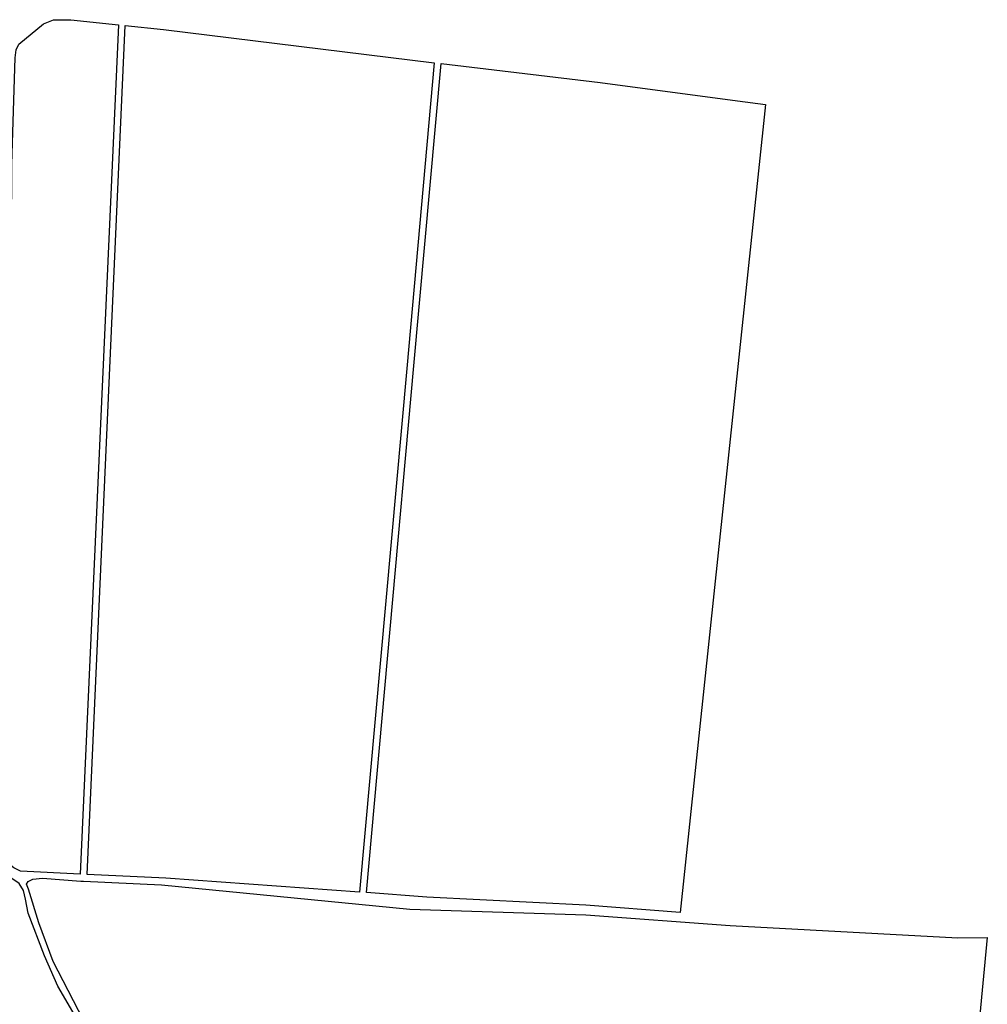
# Model space of a CAD drawing. Header units: metres. Extents: x 159597 to 163409, y 443622 to 446014.
# Tile 47 of 70: x 161291 to 161644, y 445115 to 445474. Entities that reach past the tile are written whole.
import ezdxf

# ---------------------------------------------------------------- set-up
doc = ezdxf.new("R2010")
doc.units = ezdxf.units.M
doc.header["$LTSCALE"] = 4
doc.layers.add('G_WGD', color=7, linetype='CONTINUOUS')

msp = doc.modelspace()

# ---------------------------------------------------------------- linework, layer by layer
at = {"layer": 'G_WGD', "linetype": 'Continuous', "transparency": 33554687}
for points in [[(161288.16, 445420.944), (161289.46, 445459.791), (161289.76, 445462.68), (161290.803, 445464.762), (161299.744, 445472.167), (161303.348, 445473.652), (161309.691, 445473.543), (161327.027, 445471.749), (161313.134, 445162.318), (161291.334, 445163.35), (161288.899, 445164.566), (161287.786, 445165.378), (161286.121, 445169.08), (161285.488, 445186.838), (161285.599, 445229.78), (161285.929, 445284.173), (161287.114, 445322.899), (161287.967, 445369.589), (161288.16, 445420.944)], [(161442.122, 445457.947), (161432.08, 445346.491), (161414.892, 445155.704), (161344.296, 445160.842), (161315.632, 445162.199), (161329.519, 445471.491), (161343.472, 445470.048), (161442.122, 445457.947)], [(161434.679, 445347.481), (161444.605, 445457.644), (161502.521, 445450.815), (161552.603, 445444.055), (161562.839, 445442.78), (161550.993, 445331.067), (161531.7, 445148.294), (161497.3, 445150.912), (161439.402, 445153.921), (161417.386, 445155.523), (161434.679, 445347.481)], [(161316.699, 445101.243), (161304.984, 445121.396), (161300.149, 445132.509), (161294.101, 445148.054), (161293.208, 445153.137), (161292.392, 445156.315), (161290.888, 445158.82), (161288.232, 445160.706), (161283.019, 445161.984), (161227.254, 445166.103), (161180.851, 445168.884), (161142.704, 445171.6), (161134.889, 445171.983), (161134, 445171.902)], [(161316.165, 445105.479), (161303.211, 445130.379), (161298.058, 445144.478), (161294.312, 445156.746), (161293.589, 445158.618), (161294.173, 445159.611), (161295.843, 445160.465), (161299.336, 445160.807), (161313.288, 445159.72), (161314.267, 445159.675), (161342.678, 445158.374), (161433.223, 445149.487), (161497.365, 445147.451), (161549.947, 445143.577), (161632.921, 445139.103), (161643.647, 445139.169)], [(161643.647, 445139.169), (161640.668, 445108.462)]]:
    msp.add_lwpolyline(points, dxfattribs=at)

doc.saveas('drawing.dxf')
